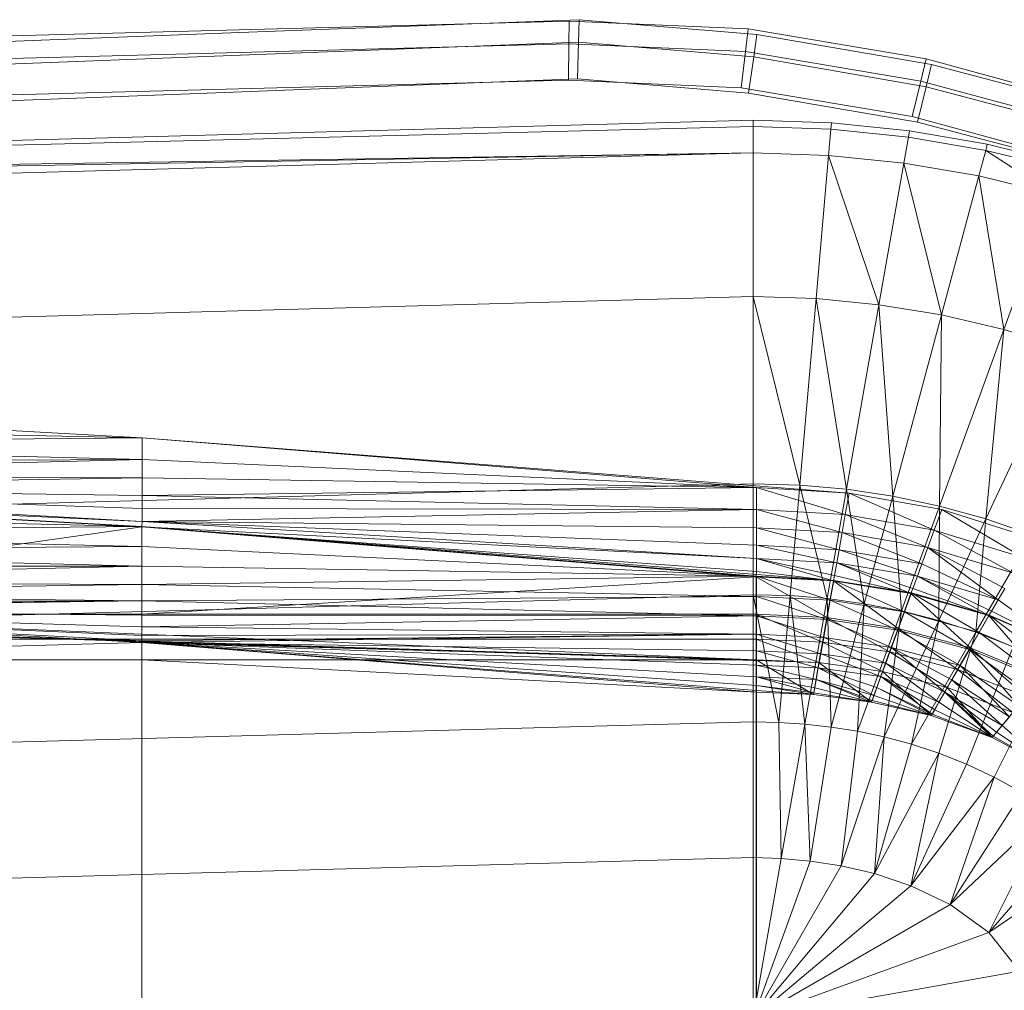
# Model space of a CAD drawing. Header units: metres. Extents: x 397.7 to 427.5, y 12.7 to 28.4.
# Tile 57 of 128: x 407.926 to 408.111, y 26.316 to 26.498. Entities that reach past the tile are written whole.
import ezdxf

# ---------------------------------------------------------------- set-up
doc = ezdxf.new("R2010")
doc.units = ezdxf.units.M
doc.layers.add('A-DETL-____-MBND', color=7, linetype='Continuous', lineweight=18)

# ---------------------------------------------------------------- blocks, each defined once
blk = doc.blocks.new('Family - Inodor P5-151873-08_ENLLUMENAT_P5')
at = {"layer": 'A-DETL-____-MBND', "color": 253, "true_color": 0xaaaaaa}
for p, q in [((0.47654, 0.38648), (0.31954, 0.38234)), ((0.47654, 0.38648), (0.31954, 0.38234)), ((0.41325, 0.38426), (0.47842, 0.38674)), ((0.41325, 0.38426), (0.47842, 0.38674)), ((0.4765, 0.38225), (0.47654, 0.38648)), ((0.47654, 0.38648), (0.4765, 0.38225)), ((0.51003, 0.38501), (0.47654, 0.38648)), ((0.51003, 0.38501), (0.47654, 0.38648)), ((0.47831, 0.38251), (0.47842, 0.38674)), ((0.47842, 0.38674), (0.47831, 0.38251)), ((0.47842, 0.38674), (0.51167, 0.38396)), ((0.47842, 0.38674), (0.51167, 0.38396)), ((0.50954, 0.3808), (0.51003, 0.38501)), ((0.51003, 0.38501), (0.50954, 0.3808)), ((0.54336, 0.3794), (0.51003, 0.38501)), ((0.54336, 0.3794), (0.51003, 0.38501)), ((0.22275, 0.37687), (0.41325, 0.38426)), ((0.22275, 0.37687), (0.41325, 0.38426)), ((0.51107, 0.37977), (0.51167, 0.38396)), ((0.51167, 0.38396), (0.51107, 0.37977)), ((0.51167, 0.38396), (0.5443, 0.37834)), ((0.51167, 0.38396), (0.5443, 0.37834)), ((0.4765, 0.38225), (0.31971, 0.37812)), ((0.4765, 0.38225), (0.31971, 0.37812)), ((0.41343, 0.38004), (0.47831, 0.38251)), ((0.41343, 0.38004), (0.47831, 0.38251)), ((0.47644, 0.37541), (0.4765, 0.38225)), ((0.4765, 0.38225), (0.47644, 0.37541)), ((0.50954, 0.3808), (0.4765, 0.38225)), ((0.50954, 0.3808), (0.4765, 0.38225)), ((0.47814, 0.37566), (0.47831, 0.38251)), ((0.47831, 0.38251), (0.47814, 0.37566)), ((0.47831, 0.38251), (0.51107, 0.37977)), ((0.47831, 0.38251), (0.51107, 0.37977)), ((0.22322, 0.37265), (0.41343, 0.38004)), ((0.22322, 0.37265), (0.41343, 0.38004)), ((0.50874, 0.37399), (0.50954, 0.3808)), ((0.50954, 0.3808), (0.50874, 0.37399)), ((0.54235, 0.37527), (0.50954, 0.3808)), ((0.54235, 0.37527), (0.50954, 0.3808)), ((0.51011, 0.37298), (0.51107, 0.37977)), ((0.51107, 0.37977), (0.51011, 0.37298)), ((0.51107, 0.37977), (0.5433, 0.37421)), ((0.51107, 0.37977), (0.5433, 0.37421)), ((0.54235, 0.37527), (0.54336, 0.3794)), ((0.54336, 0.3794), (0.54235, 0.37527)), ((0.57561, 0.3706), (0.54336, 0.3794)), ((0.57561, 0.3706), (0.54336, 0.3794)), ((0.5433, 0.37421), (0.5443, 0.37834)), ((0.5443, 0.37834), (0.5433, 0.37421)), ((0.5443, 0.37834), (0.57625, 0.3699)), ((0.5443, 0.37834), (0.57625, 0.3699)), ((0.47644, 0.37541), (0.31998, 0.37128)), ((0.47644, 0.37541), (0.31998, 0.37128)), ((0.47814, 0.37566), (0.41372, 0.3732)), ((0.41372, 0.3732), (0.47814, 0.37566)), ((0.47814, 0.37566), (0.41372, 0.3732)), ((0.47814, 0.37566), (0.41372, 0.3732)), ((0.50874, 0.37399), (0.47644, 0.37541)), ((0.50874, 0.37399), (0.47644, 0.37541)), ((0.51011, 0.37298), (0.47814, 0.37566)), ((0.47814, 0.37566), (0.51011, 0.37298)), ((0.51011, 0.37298), (0.47814, 0.37566)), ((0.51011, 0.37298), (0.47814, 0.37566)), ((0.54073, 0.3686), (0.50874, 0.37399)), ((0.54073, 0.3686), (0.50874, 0.37399)), ((0.54073, 0.3686), (0.54235, 0.37527)), ((0.54235, 0.37527), (0.54073, 0.3686)), ((0.54169, 0.36754), (0.5433, 0.37421)), ((0.5433, 0.37421), (0.54169, 0.36754)), ((0.57421, 0.36659), (0.54235, 0.37527)), ((0.57421, 0.36659), (0.54235, 0.37527)), ((0.5433, 0.37421), (0.57486, 0.36588)), ((0.5433, 0.37421), (0.57486, 0.36588)), ((0.41372, 0.3732), (0.22397, 0.36584)), ((0.22397, 0.36584), (0.41372, 0.3732)), ((0.41372, 0.3732), (0.22397, 0.36584)), ((0.41372, 0.3732), (0.22397, 0.36584)), ((0.54169, 0.36754), (0.51011, 0.37298)), ((0.51011, 0.37298), (0.54169, 0.36754)), ((0.54169, 0.36754), (0.51011, 0.37298)), ((0.54169, 0.36754), (0.51011, 0.37298)), ((0.57194, 0.36009), (0.54073, 0.3686)), ((0.57194, 0.36009), (0.54073, 0.3686)), ((0.00127, 0.35389), (0.51095, 0.36797)), ((0.51095, 0.36678), (0.00127, 0.35389)), ((0.51095, 0.36797), (0.52561, 0.36747)), ((0.51095, 0.36678), (0.51095, 0.36797)), ((0.52551, 0.36629), (0.51095, 0.36678)), ((0.51095, 0.36184), (0.51095, 0.36678)), ((0.52561, 0.36747), (0.52551, 0.36629)), ((0.52561, 0.36747), (0.54023, 0.36596)), ((0.57262, 0.35938), (0.54169, 0.36754)), ((0.54169, 0.36754), (0.57262, 0.35938)), ((0.57262, 0.35938), (0.54169, 0.36754)), ((0.57262, 0.35938), (0.54169, 0.36754)), ((0.52551, 0.36629), (0.52508, 0.36136)), ((0.54002, 0.36479), (0.52551, 0.36629)), ((0.54002, 0.36479), (0.53917, 0.35992)), ((0.54023, 0.36596), (0.54002, 0.36479)), ((0.55446, 0.36229), (0.54002, 0.36479)), ((0.54023, 0.36596), (0.55477, 0.36344)), ((0.55477, 0.36344), (0.55446, 0.36229)), ((0.55477, 0.36344), (0.56917, 0.35988)), ((0.51095, 0.36184), (0.00127, 0.35389)), ((0.51095, 0.36184), (0.00127, 0.35271)), ((0.51095, 0.36184), (0.00127, 0.34776)), ((0.52508, 0.36136), (0.51095, 0.36184)), ((0.51095, 0.36184), (0.51095, 0.33495)), ((0.52508, 0.36136), (0.52273, 0.33457)), ((0.53917, 0.35992), (0.52508, 0.36136)), ((0.53449, 0.33342), (0.52508, 0.36136)), ((0.55446, 0.36229), (0.55318, 0.35751)), ((0.56877, 0.35877), (0.55446, 0.36229)), ((0.56708, 0.35412), (0.55446, 0.36229)), ((0.53917, 0.35992), (0.53449, 0.33342)), ((0.55318, 0.35751), (0.53917, 0.35992)), ((0.54621, 0.3315), (0.53917, 0.35992)), ((0.55318, 0.35751), (0.54621, 0.3315)), ((0.56708, 0.35412), (0.55318, 0.35751)), ((0.55786, 0.32879), (0.55318, 0.35751)), ((0.56708, 0.35412), (0.55786, 0.32879)), ((0.51095, 0.33495), (0.00127, 0.32087)), ((0.52273, 0.33457), (0.51095, 0.33495)), ((0.51968, 0.29966), (0.51095, 0.33495)), ((0.51095, 0.33495), (0.51095, 0.29991)), ((0.52273, 0.33457), (0.51968, 0.29966)), ((0.53449, 0.33342), (0.52273, 0.33457)), ((0.5284, 0.29889), (0.52273, 0.33457)), ((0.53449, 0.33342), (0.5284, 0.29889)), ((0.54621, 0.3315), (0.53449, 0.33342)), ((0.53712, 0.29759), (0.53449, 0.33342)), ((0.54621, 0.3315), (0.53712, 0.29759)), ((0.54583, 0.29575), (0.54621, 0.3315)), ((0.55786, 0.32879), (0.54621, 0.3315)), ((0.55786, 0.32879), (0.54583, 0.29575)), ((0.55451, 0.29333), (0.55786, 0.32879)), ((0.5694, 0.32526), (0.55786, 0.32879)), ((0.5694, 0.32526), (0.55451, 0.29333)), ((0.39671, 0.30854), (0.28182, 0.31489)), ((0.39671, 0.30854), (0.28181, 0.31079)), ((0.39671, 0.30854), (0.28181, 0.31079)), ((0.39671, 0.30854), (0.28181, 0.30737)), ((0.28181, 0.30737), (0.39671, 0.30854)), ((0.3967, 0.30444), (0.39671, 0.30854)), ((0.3967, 0.30444), (0.39671, 0.30854)), ((0.5116, 0.2992), (0.39671, 0.30854)), ((0.52893, 0.29818), (0.39671, 0.30854)), ((0.5116, 0.2992), (0.39671, 0.30854)), ((0.3967, 0.30444), (0.28181, 0.30737)), ((0.3967, 0.30444), (0.28181, 0.30737)), ((0.3967, 0.30444), (0.28181, 0.30409)), ((0.28181, 0.30165), (0.3967, 0.30444)), ((0.28181, 0.30409), (0.3967, 0.30444)), ((0.28181, 0.30165), (0.3967, 0.30444)), ((0.5116, 0.2992), (0.3967, 0.30444)), ((0.3967, 0.30102), (0.3967, 0.30444)), ((0.5116, 0.2992), (0.3967, 0.30444)), ((0.3967, 0.30102), (0.3967, 0.30444)), ((0.3967, 0.30102), (0.28181, 0.30165)), ((0.3967, 0.30102), (0.28181, 0.30165)), ((0.3967, 0.30102), (0.28181, 0.2992)), ((0.28181, 0.2992), (0.3967, 0.30102)), ((0.5116, 0.2992), (0.3967, 0.30102)), ((0.3967, 0.29774), (0.3967, 0.30102)), ((0.5116, 0.2992), (0.3967, 0.30102)), ((0.3967, 0.29774), (0.3967, 0.30102)), ((0.51095, 0.29991), (0.00127, 0.28584)), ((0.3967, 0.29774), (0.28181, 0.2992)), ((0.3967, 0.29285), (0.28181, 0.2992)), ((0.3967, 0.29774), (0.28181, 0.2992)), ((0.3967, 0.29531), (0.28181, 0.2992)), ((0.3967, 0.29531), (0.28181, 0.2992)), ((0.3967, 0.29285), (0.28181, 0.2992)), ((0.5116, 0.2992), (0.3967, 0.29774)), ((0.3967, 0.29774), (0.5116, 0.2992)), ((0.51968, 0.29966), (0.51095, 0.29991)), ((0.51095, 0.29991), (0.51095, 0.27916)), ((0.52893, 0.29818), (0.5116, 0.2992)), ((0.52893, 0.29818), (0.5116, 0.2992)), ((0.52821, 0.29414), (0.5116, 0.2992)), ((0.5116, 0.2951), (0.5116, 0.2992)), ((0.52821, 0.29414), (0.5116, 0.2992)), ((0.5116, 0.2951), (0.5116, 0.2992)), ((0.51968, 0.29966), (0.51787, 0.27898)), ((0.5284, 0.29889), (0.51968, 0.29966)), ((0.52479, 0.27842), (0.51968, 0.29966)), ((0.5284, 0.29889), (0.52479, 0.27842)), ((0.53712, 0.29759), (0.5284, 0.29889)), ((0.53173, 0.27748), (0.5284, 0.29889)), ((0.3967, 0.29285), (0.28175, 0.2982)), ((0.3967, 0.29285), (0.28175, 0.2982)), ((0.39665, 0.29185), (0.28175, 0.2982)), ((0.39665, 0.29185), (0.28175, 0.2982)), ((0.39665, 0.29195), (0.28176, 0.29829)), ((0.3967, 0.29774), (0.3967, 0.29531)), ((0.5116, 0.2951), (0.3967, 0.29774)), ((0.5116, 0.2951), (0.3967, 0.29774)), ((0.3967, 0.29531), (0.3967, 0.29774)), ((0.52893, 0.29818), (0.52821, 0.29414)), ((0.52821, 0.29414), (0.52893, 0.29818)), ((0.54623, 0.29507), (0.52893, 0.29818)), ((0.54482, 0.29122), (0.52893, 0.29818)), ((0.54482, 0.29122), (0.52893, 0.29818)), ((0.53712, 0.29759), (0.53173, 0.27748)), ((0.54583, 0.29575), (0.53712, 0.29759)), ((0.53869, 0.27613), (0.53712, 0.29759)), ((0.3967, 0.29531), (0.3967, 0.29285)), ((0.5116, 0.2951), (0.3967, 0.29531)), ((0.5116, 0.2951), (0.3967, 0.29531)), ((0.3967, 0.29285), (0.3967, 0.29531)), ((0.5116, 0.2951), (0.3967, 0.29285)), ((0.3967, 0.29285), (0.5116, 0.2951)), ((0.52821, 0.29414), (0.5116, 0.2951)), ((0.52821, 0.29414), (0.5116, 0.2951)), ((0.52762, 0.29078), (0.5116, 0.2951)), ((0.5116, 0.29168), (0.5116, 0.2951)), ((0.52762, 0.29078), (0.5116, 0.2951)), ((0.5116, 0.29168), (0.5116, 0.2951)), ((0.54583, 0.29575), (0.53869, 0.27613)), ((0.54623, 0.29507), (0.54482, 0.29122)), ((0.54482, 0.29122), (0.54623, 0.29507)), ((0.54567, 0.27436), (0.54583, 0.29575)), ((0.55451, 0.29333), (0.54583, 0.29575)), ((0.56138, 0.28614), (0.54623, 0.29507)), ((0.56343, 0.28969), (0.54623, 0.29507)), ((0.56138, 0.28614), (0.54623, 0.29507)), ((0.39665, 0.29195), (0.28176, 0.29452)), ((0.39665, 0.29195), (0.28176, 0.29452)), ((0.3967, 0.29285), (0.39665, 0.29185)), ((0.39665, 0.29185), (0.3967, 0.29285)), ((0.5116, 0.29168), (0.3967, 0.29285)), ((0.5116, 0.28596), (0.3967, 0.29285)), ((0.5116, 0.29168), (0.3967, 0.29285)), ((0.5116, 0.2884), (0.3967, 0.29285)), ((0.5116, 0.2884), (0.3967, 0.29285)), ((0.5116, 0.28596), (0.3967, 0.29285)), ((0.52821, 0.29414), (0.52762, 0.29078)), ((0.52762, 0.29078), (0.52821, 0.29414)), ((0.54482, 0.29122), (0.52821, 0.29414)), ((0.54482, 0.29122), (0.52821, 0.29414)), ((0.54366, 0.28801), (0.52821, 0.29414)), ((0.54366, 0.28801), (0.52821, 0.29414)), ((0.55451, 0.29333), (0.54567, 0.27436)), ((0.55265, 0.27214), (0.55451, 0.29333)), ((0.56314, 0.29031), (0.55451, 0.29333)), ((0.39665, 0.29195), (0.28176, 0.29086)), ((0.28176, 0.29086), (0.39665, 0.29195)), ((0.39665, 0.29185), (0.28176, 0.27553)), ((0.28176, 0.27553), (0.39665, 0.29185)), ((0.39665, 0.28818), (0.39665, 0.29195)), ((0.5116, 0.28261), (0.39665, 0.29195)), ((0.39665, 0.28818), (0.39665, 0.29195)), ((0.52605, 0.28184), (0.39665, 0.29195)), ((0.5116, 0.28261), (0.39665, 0.29195)), ((0.5116, 0.28596), (0.39665, 0.29185)), ((0.5116, 0.28596), (0.39665, 0.29185)), ((0.5116, 0.28351), (0.39665, 0.29185)), ((0.5116, 0.28351), (0.39665, 0.29185)), ((0.51154, 0.28251), (0.39665, 0.29185)), ((0.51154, 0.28251), (0.39665, 0.29185)), ((0.39665, 0.27553), (0.39665, 0.29185)), ((0.39665, 0.27553), (0.39665, 0.29185)), ((0.52762, 0.29078), (0.5116, 0.29168)), ((0.5116, 0.29168), (0.5116, 0.2884)), ((0.52762, 0.29078), (0.5116, 0.29168)), ((0.52705, 0.28755), (0.5116, 0.29168)), ((0.52705, 0.28755), (0.5116, 0.29168)), ((0.5116, 0.2884), (0.5116, 0.29168)), ((0.54482, 0.29122), (0.54366, 0.28801)), ((0.54366, 0.28801), (0.54482, 0.29122)), ((0.56138, 0.28614), (0.54482, 0.29122)), ((0.55967, 0.28318), (0.54482, 0.29122)), ((0.56138, 0.28614), (0.54482, 0.29122)), ((0.55967, 0.28318), (0.54482, 0.29122)), ((0.39665, 0.28818), (0.28176, 0.29086)), ((0.39665, 0.28818), (0.28176, 0.29086)), ((0.52762, 0.29078), (0.52705, 0.28755)), ((0.52705, 0.28755), (0.52762, 0.29078)), ((0.54366, 0.28801), (0.52762, 0.29078)), ((0.54366, 0.28801), (0.52762, 0.29078)), ((0.54253, 0.28492), (0.52762, 0.29078)), ((0.54253, 0.28492), (0.52762, 0.29078)), ((0.56314, 0.29031), (0.55265, 0.27214)), ((0.39665, 0.28818), (0.28176, 0.28743)), ((0.28176, 0.28743), (0.39665, 0.28818)), ((0.39665, 0.28452), (0.28176, 0.28743)), ((0.39665, 0.28452), (0.28176, 0.28743)), ((0.5116, 0.28261), (0.39665, 0.28818)), ((0.39665, 0.28452), (0.39665, 0.28818)), ((0.5116, 0.28261), (0.39665, 0.28818)), ((0.39665, 0.28452), (0.39665, 0.28818)), ((0.5116, 0.2884), (0.5116, 0.28596)), ((0.52705, 0.28755), (0.5116, 0.2884)), ((0.52705, 0.28755), (0.5116, 0.2884)), ((0.52662, 0.28515), (0.5116, 0.2884)), ((0.52662, 0.28515), (0.5116, 0.2884)), ((0.5116, 0.28596), (0.5116, 0.2884)), ((0.52705, 0.28755), (0.52662, 0.28515)), ((0.52662, 0.28515), (0.52705, 0.28755)), ((0.54253, 0.28492), (0.52705, 0.28755)), ((0.5417, 0.28263), (0.52705, 0.28755)), ((0.54253, 0.28492), (0.52705, 0.28755)), ((0.5417, 0.28263), (0.52705, 0.28755)), ((0.54366, 0.28801), (0.54253, 0.28492)), ((0.54253, 0.28492), (0.54366, 0.28801)), ((0.55967, 0.28318), (0.54366, 0.28801)), ((0.55681, 0.27823), (0.54366, 0.28801)), ((0.55967, 0.28318), (0.54366, 0.28801)), ((0.55803, 0.28034), (0.54366, 0.28801)), ((0.55803, 0.28034), (0.54366, 0.28801)), ((0.55681, 0.27823), (0.54366, 0.28801)), ((0.5116, 0.28596), (0.5116, 0.28351)), ((0.52662, 0.28515), (0.5116, 0.28596)), ((0.52662, 0.28515), (0.5116, 0.28596)), ((0.5262, 0.28273), (0.5116, 0.28596)), ((0.52597, 0.28176), (0.5116, 0.28596)), ((0.5116, 0.28351), (0.5116, 0.28596)), ((0.5262, 0.28273), (0.5116, 0.28596)), ((0.52597, 0.28176), (0.5116, 0.28596)), ((0.39665, 0.28452), (0.28176, 0.28433)), ((0.28176, 0.28165), (0.39665, 0.28452)), ((0.28176, 0.28433), (0.39665, 0.28452)), ((0.28176, 0.28165), (0.39665, 0.28452)), ((0.5116, 0.28261), (0.39665, 0.28452)), ((0.5116, 0.28261), (0.39665, 0.28452)), ((0.39665, 0.28109), (0.39665, 0.28452)), ((0.39665, 0.28109), (0.39665, 0.28452)), ((0.52662, 0.28515), (0.5262, 0.28273)), ((0.5262, 0.28273), (0.52662, 0.28515)), ((0.5417, 0.28263), (0.52662, 0.28515)), ((0.54047, 0.27941), (0.52662, 0.28515)), ((0.5417, 0.28263), (0.52662, 0.28515)), ((0.54086, 0.28033), (0.52662, 0.28515)), ((0.54086, 0.28033), (0.52662, 0.28515)), ((0.54047, 0.27941), (0.52662, 0.28515)), ((0.54253, 0.28492), (0.5417, 0.28263)), ((0.5417, 0.28263), (0.54253, 0.28492)), ((0.55681, 0.27823), (0.54253, 0.28492)), ((0.55681, 0.27823), (0.54253, 0.28492)), ((0.51154, 0.26697), (0.00187, 0.28259)), ((0.52327, 0.26645), (0.00187, 0.28259)), ((0.51154, 0.26697), (0.00187, 0.28259)), ((0.5116, 0.28261), (0.39665, 0.28109)), ((0.39665, 0.28109), (0.5116, 0.28261)), ((0.51154, 0.28251), (0.39665, 0.27553)), ((0.39665, 0.27553), (0.51154, 0.28251)), ((0.5116, 0.28351), (0.51154, 0.28251)), ((0.51154, 0.28251), (0.5116, 0.28351)), ((0.52597, 0.28176), (0.51154, 0.28251)), ((0.52597, 0.28176), (0.51154, 0.28251)), ((0.52476, 0.27488), (0.51154, 0.28251)), ((0.51154, 0.27553), (0.51154, 0.28251)), ((0.52476, 0.27488), (0.51154, 0.28251)), ((0.51154, 0.27553), (0.51154, 0.28251)), ((0.52597, 0.28176), (0.5116, 0.28351)), ((0.52597, 0.28176), (0.5116, 0.28351)), ((0.52605, 0.28184), (0.5116, 0.28261)), ((0.52605, 0.28184), (0.5116, 0.28261)), ((0.52539, 0.27813), (0.5116, 0.28261)), ((0.5116, 0.27883), (0.5116, 0.28261)), ((0.52539, 0.27813), (0.5116, 0.28261)), ((0.5116, 0.27883), (0.5116, 0.28261)), ((0.52605, 0.28184), (0.52539, 0.27813)), ((0.52539, 0.27813), (0.52605, 0.28184)), ((0.5262, 0.28273), (0.52597, 0.28176)), ((0.52597, 0.28176), (0.5262, 0.28273)), ((0.54056, 0.27948), (0.52605, 0.28184)), ((0.53927, 0.27593), (0.52605, 0.28184)), ((0.53927, 0.27593), (0.52605, 0.28184)), ((0.54047, 0.27941), (0.5262, 0.28273)), ((0.54047, 0.27941), (0.5262, 0.28273)), ((0.5417, 0.28263), (0.54086, 0.28033)), ((0.54086, 0.28033), (0.5417, 0.28263)), ((0.55681, 0.27823), (0.5417, 0.28263)), ((0.55504, 0.27527), (0.5417, 0.28263)), ((0.55681, 0.27823), (0.5417, 0.28263)), ((0.55558, 0.27611), (0.5417, 0.28263)), ((0.55558, 0.27611), (0.5417, 0.28263)), ((0.55504, 0.27527), (0.5417, 0.28263)), ((0.39665, 0.28109), (0.28176, 0.28165)), ((0.39665, 0.28109), (0.28176, 0.28165)), ((0.39665, 0.28109), (0.28176, 0.27948)), ((0.28176, 0.27948), (0.39665, 0.28109)), ((0.5116, 0.27883), (0.39665, 0.28109)), ((0.39665, 0.27799), (0.39665, 0.28109)), ((0.5116, 0.27883), (0.39665, 0.28109)), ((0.39665, 0.27799), (0.39665, 0.28109)), ((0.52597, 0.28176), (0.52476, 0.27488)), ((0.52476, 0.27488), (0.52597, 0.28176)), ((0.54047, 0.27941), (0.52597, 0.28176)), ((0.54047, 0.27941), (0.52597, 0.28176)), ((0.53808, 0.27285), (0.52597, 0.28176)), ((0.53808, 0.27285), (0.52597, 0.28176)), ((0.54086, 0.28033), (0.54047, 0.27941)), ((0.54047, 0.27941), (0.54086, 0.28033)), ((0.55504, 0.27527), (0.54086, 0.28033)), ((0.55504, 0.27527), (0.54086, 0.28033)), ((0.55803, 0.28034), (0.55681, 0.27823)), ((0.55681, 0.27823), (0.55803, 0.28034)), ((0.51095, 0.27916), (0.00127, 0.26508)), ((0.39665, 0.27799), (0.28176, 0.27948)), ((0.39665, 0.27799), (0.28176, 0.27948)), ((0.5116, 0.27883), (0.39665, 0.27799)), ((0.39665, 0.27799), (0.5116, 0.27883)), ((0.51787, 0.27898), (0.51095, 0.27916)), ((0.5158, 0.25528), (0.51095, 0.27916)), ((0.51095, 0.27916), (0.51095, 0.25539)), ((0.52539, 0.27813), (0.5116, 0.27883)), ((0.52539, 0.27813), (0.5116, 0.27883)), ((0.52475, 0.27452), (0.5116, 0.27883)), ((0.5116, 0.27518), (0.5116, 0.27883)), ((0.52475, 0.27452), (0.5116, 0.27883)), ((0.5116, 0.27518), (0.5116, 0.27883)), ((0.51787, 0.27898), (0.5158, 0.25528)), ((0.52479, 0.27842), (0.51787, 0.27898)), ((0.52066, 0.25495), (0.51787, 0.27898)), ((0.52479, 0.27842), (0.52066, 0.25495)), ((0.52539, 0.27813), (0.52475, 0.27452)), ((0.52475, 0.27452), (0.52539, 0.27813)), ((0.53173, 0.27748), (0.52479, 0.27842)), ((0.52555, 0.2544), (0.52479, 0.27842)), ((0.53927, 0.27593), (0.52539, 0.27813)), ((0.53927, 0.27593), (0.52539, 0.27813)), ((0.53802, 0.2725), (0.52539, 0.27813)), ((0.53802, 0.2725), (0.52539, 0.27813)), ((0.54047, 0.27941), (0.53808, 0.27285)), ((0.53808, 0.27285), (0.54047, 0.27941)), ((0.54056, 0.27948), (0.53927, 0.27593)), ((0.53927, 0.27593), (0.54056, 0.27948)), ((0.55504, 0.27527), (0.54047, 0.27941)), ((0.55504, 0.27527), (0.54047, 0.27941)), ((0.55155, 0.26923), (0.54047, 0.27941)), ((0.55155, 0.26923), (0.54047, 0.27941)), ((0.55325, 0.27206), (0.54056, 0.27948)), ((0.55513, 0.27532), (0.54056, 0.27948)), ((0.55325, 0.27206), (0.54056, 0.27948)), ((0.55681, 0.27823), (0.55558, 0.27611)), ((0.55558, 0.27611), (0.55681, 0.27823)), ((0.56951, 0.26903), (0.55681, 0.27823)), ((0.56951, 0.26903), (0.55681, 0.27823)), ((0.39665, 0.27799), (0.28176, 0.27788)), ((0.28176, 0.2769), (0.39665, 0.27799)), ((0.28176, 0.27788), (0.39665, 0.27799)), ((0.28176, 0.27659), (0.39665, 0.27799)), ((0.28176, 0.2769), (0.39665, 0.27799)), ((0.28176, 0.27659), (0.39665, 0.27799)), ((0.28176, 0.27659), (0.39665, 0.27024)), ((0.39665, 0.27531), (0.28176, 0.27659)), ((0.39665, 0.27531), (0.28176, 0.27659)), ((0.39665, 0.27314), (0.28176, 0.27659)), ((0.39665, 0.27314), (0.28176, 0.27659)), ((0.39665, 0.27154), (0.28176, 0.27659)), ((0.39665, 0.27154), (0.28176, 0.27659)), ((0.39665, 0.27056), (0.28176, 0.27659)), ((0.39665, 0.27056), (0.28176, 0.27659)), ((0.39665, 0.27024), (0.28176, 0.27659)), ((0.51154, 0.26697), (0.28176, 0.27659)), ((0.51154, 0.26697), (0.28176, 0.27659)), ((0.39665, 0.27024), (0.28176, 0.27659)), ((0.39665, 0.27024), (0.28176, 0.27659)), ((0.5116, 0.27518), (0.39665, 0.27799)), ((0.39665, 0.27531), (0.39665, 0.27799)), ((0.5116, 0.27518), (0.39665, 0.27799)), ((0.39665, 0.27531), (0.39665, 0.27799)), ((0.53173, 0.27748), (0.52555, 0.2544)), ((0.53049, 0.2536), (0.53173, 0.27748)), ((0.53869, 0.27613), (0.53173, 0.27748)), ((0.39665, 0.27553), (0.28176, 0.27553)), ((0.39665, 0.27553), (0.28176, 0.27553)), ((0.51154, 0.27553), (0.39665, 0.27553)), ((0.39665, 0.27553), (0.39665, 0.27086)), ((0.51154, 0.27553), (0.39665, 0.27553)), ((0.39665, 0.27086), (0.39665, 0.27553)), ((0.5116, 0.27518), (0.39665, 0.27531)), ((0.39665, 0.27531), (0.39665, 0.27314)), ((0.5116, 0.27518), (0.39665, 0.27531)), ((0.39665, 0.27314), (0.39665, 0.27531)), ((0.5116, 0.27518), (0.39665, 0.27314)), ((0.39665, 0.27314), (0.5116, 0.27518)), ((0.52476, 0.27488), (0.51154, 0.27553)), ((0.51154, 0.27553), (0.51154, 0.27086)), ((0.52476, 0.27488), (0.51154, 0.27553)), ((0.52395, 0.27028), (0.51154, 0.27553)), ((0.52395, 0.27028), (0.51154, 0.27553)), ((0.51154, 0.27086), (0.51154, 0.27553)), ((0.52475, 0.27452), (0.5116, 0.27518)), ((0.52475, 0.27452), (0.5116, 0.27518)), ((0.52416, 0.27114), (0.5116, 0.27518)), ((0.5116, 0.27175), (0.5116, 0.27518)), ((0.52416, 0.27114), (0.5116, 0.27518)), ((0.5116, 0.27175), (0.5116, 0.27518)), ((0.52476, 0.27488), (0.52395, 0.27028)), ((0.52395, 0.27028), (0.52476, 0.27488)), ((0.52475, 0.27452), (0.52416, 0.27114)), ((0.52416, 0.27114), (0.52475, 0.27452)), ((0.53802, 0.2725), (0.52475, 0.27452)), ((0.53802, 0.2725), (0.52475, 0.27452)), ((0.53684, 0.26927), (0.52475, 0.27452)), ((0.53684, 0.26927), (0.52475, 0.27452)), ((0.53808, 0.27285), (0.52476, 0.27488)), ((0.53808, 0.27285), (0.52476, 0.27488)), ((0.53648, 0.26846), (0.52476, 0.27488)), ((0.53648, 0.26846), (0.52476, 0.27488)), ((0.53869, 0.27613), (0.53049, 0.2536)), ((0.53549, 0.25254), (0.53869, 0.27613)), ((0.53927, 0.27593), (0.53802, 0.2725)), ((0.53802, 0.2725), (0.53927, 0.27593)), ((0.54567, 0.27436), (0.53869, 0.27613)), ((0.55325, 0.27206), (0.53927, 0.27593)), ((0.55142, 0.26889), (0.53927, 0.27593)), ((0.55325, 0.27206), (0.53927, 0.27593)), ((0.55142, 0.26889), (0.53927, 0.27593)), ((0.55504, 0.27527), (0.55155, 0.26923)), ((0.55155, 0.26923), (0.55504, 0.27527)), ((0.55513, 0.27532), (0.55325, 0.27206)), ((0.55325, 0.27206), (0.55513, 0.27532)), ((0.55558, 0.27611), (0.55504, 0.27527)), ((0.55504, 0.27527), (0.55558, 0.27611)), ((0.56951, 0.26903), (0.55504, 0.27527)), ((0.56503, 0.26369), (0.55504, 0.27527)), ((0.56951, 0.26903), (0.55504, 0.27527)), ((0.56503, 0.26369), (0.55504, 0.27527)), ((0.5672, 0.26618), (0.55513, 0.27532)), ((0.56962, 0.26907), (0.55513, 0.27532)), ((0.5672, 0.26618), (0.55513, 0.27532)), ((0.56951, 0.26903), (0.55558, 0.27611)), ((0.56951, 0.26903), (0.55558, 0.27611)), ((0.39665, 0.27314), (0.39665, 0.27154)), ((0.5116, 0.27175), (0.39665, 0.27314)), ((0.5116, 0.27175), (0.39665, 0.27314)), ((0.39665, 0.27154), (0.39665, 0.27314)), ((0.54567, 0.27436), (0.53549, 0.25254)), ((0.53808, 0.27285), (0.53648, 0.26846)), ((0.53648, 0.26846), (0.53808, 0.27285)), ((0.55155, 0.26923), (0.53808, 0.27285)), ((0.55155, 0.26923), (0.53808, 0.27285)), ((0.54921, 0.26518), (0.53808, 0.27285)), ((0.54921, 0.26518), (0.53808, 0.27285)), ((0.54056, 0.25119), (0.54567, 0.27436)), ((0.55265, 0.27214), (0.54567, 0.27436)), ((0.28176, 0.27086), (0.39665, 0.27086)), ((0.39665, 0.27086), (0.28176, 0.27086)), ((0.5116, 0.27175), (0.39665, 0.27154)), ((0.39665, 0.27056), (0.5116, 0.27175)), ((0.39665, 0.27154), (0.5116, 0.27175)), ((0.39665, 0.27024), (0.5116, 0.27175)), ((0.39665, 0.27056), (0.5116, 0.27175)), ((0.39665, 0.27024), (0.5116, 0.27175)), ((0.39665, 0.27154), (0.39665, 0.27056)), ((0.39665, 0.27056), (0.39665, 0.27154)), ((0.39665, 0.27086), (0.51154, 0.27086)), ((0.39665, 0.27086), (0.39665, 0.26697)), ((0.51154, 0.27086), (0.39665, 0.27086)), ((0.39665, 0.27086), (0.39665, 0.26697)), ((0.52395, 0.27028), (0.51154, 0.27086)), ((0.51154, 0.27086), (0.51154, 0.26697)), ((0.52395, 0.27028), (0.51154, 0.27086)), ((0.52327, 0.26645), (0.51154, 0.27086)), ((0.52327, 0.26645), (0.51154, 0.27086)), ((0.51154, 0.26697), (0.51154, 0.27086)), ((0.52416, 0.27114), (0.5116, 0.27175)), ((0.52416, 0.27114), (0.5116, 0.27175)), ((0.52362, 0.26809), (0.5116, 0.27175)), ((0.5116, 0.26864), (0.5116, 0.27175)), ((0.52362, 0.26809), (0.5116, 0.27175)), ((0.5116, 0.26864), (0.5116, 0.27175)), ((0.52416, 0.27114), (0.52362, 0.26809)), ((0.52362, 0.26809), (0.52416, 0.27114)), ((0.53684, 0.26927), (0.52416, 0.27114)), ((0.53684, 0.26927), (0.52416, 0.27114)), ((0.53578, 0.26636), (0.52416, 0.27114)), ((0.53578, 0.26636), (0.52416, 0.27114)), ((0.53802, 0.2725), (0.53684, 0.26927)), ((0.53684, 0.26927), (0.53802, 0.2725)), ((0.55142, 0.26889), (0.53802, 0.2725)), ((0.5497, 0.26592), (0.53802, 0.2725)), ((0.55142, 0.26889), (0.53802, 0.2725)), ((0.5497, 0.26592), (0.53802, 0.2725)), ((0.55265, 0.27214), (0.54056, 0.25119)), ((0.54568, 0.24951), (0.55265, 0.27214)), ((0.55325, 0.27206), (0.55142, 0.26889)), ((0.55142, 0.26889), (0.55325, 0.27206)), ((0.55962, 0.26942), (0.55265, 0.27214)), ((0.5672, 0.26618), (0.55325, 0.27206)), ((0.56484, 0.26338), (0.55325, 0.27206)), ((0.5672, 0.26618), (0.55325, 0.27206)), ((0.56484, 0.26338), (0.55325, 0.27206)), ((0.39665, 0.27024), (0.28176, 0.26697)), ((0.28176, 0.26697), (0.39665, 0.27024)), ((0.39665, 0.27056), (0.39665, 0.27024)), ((0.39665, 0.27024), (0.39665, 0.27056)), ((0.5116, 0.2609), (0.39665, 0.27024)), ((0.39665, 0.27024), (0.39665, 0.26697)), ((0.39665, 0.27024), (0.5116, 0.2609)), ((0.5116, 0.26864), (0.39665, 0.27024)), ((0.5116, 0.26864), (0.39665, 0.27024)), ((0.5116, 0.26597), (0.39665, 0.27024)), ((0.5116, 0.26597), (0.39665, 0.27024)), ((0.5116, 0.2638), (0.39665, 0.27024)), ((0.5116, 0.2638), (0.39665, 0.27024)), ((0.5116, 0.2622), (0.39665, 0.27024)), ((0.5116, 0.2622), (0.39665, 0.27024)), ((0.5116, 0.26122), (0.39665, 0.27024)), ((0.5116, 0.26122), (0.39665, 0.27024)), ((0.5116, 0.2609), (0.39665, 0.27024)), ((0.51154, 0.26697), (0.39665, 0.27024)), ((0.39665, 0.27024), (0.51154, 0.26697)), ((0.52395, 0.27028), (0.52327, 0.26645)), ((0.52327, 0.26645), (0.52395, 0.27028)), ((0.53648, 0.26846), (0.52395, 0.27028)), ((0.53648, 0.26846), (0.52395, 0.27028)), ((0.53515, 0.2648), (0.52395, 0.27028)), ((0.53515, 0.2648), (0.52395, 0.27028)), ((0.53684, 0.26927), (0.53578, 0.26636)), ((0.53578, 0.26636), (0.53684, 0.26927)), ((0.5497, 0.26592), (0.53684, 0.26927)), ((0.54681, 0.26091), (0.53684, 0.26927)), ((0.5497, 0.26592), (0.53684, 0.26927)), ((0.54815, 0.26323), (0.53684, 0.26927)), ((0.54815, 0.26323), (0.53684, 0.26927)), ((0.54681, 0.26091), (0.53684, 0.26927)), ((0.55155, 0.26923), (0.54921, 0.26518)), ((0.54921, 0.26518), (0.55155, 0.26923)), ((0.55142, 0.26889), (0.5497, 0.26592)), ((0.5497, 0.26592), (0.55142, 0.26889)), ((0.55086, 0.24748), (0.55962, 0.26942)), ((0.56484, 0.26338), (0.55142, 0.26889)), ((0.56065, 0.25837), (0.55142, 0.26889)), ((0.56484, 0.26338), (0.55142, 0.26889)), ((0.56264, 0.26075), (0.55142, 0.26889)), ((0.56264, 0.26075), (0.55142, 0.26889)), ((0.56065, 0.25837), (0.55142, 0.26889)), ((0.56503, 0.26369), (0.55155, 0.26923)), ((0.56202, 0.26011), (0.55155, 0.26923)), ((0.56503, 0.26369), (0.55155, 0.26923)), ((0.56202, 0.26011), (0.55155, 0.26923)), ((0.52362, 0.26809), (0.5116, 0.26864)), ((0.5116, 0.26864), (0.5116, 0.26597)), ((0.52362, 0.26809), (0.5116, 0.26864)), ((0.52316, 0.26545), (0.5116, 0.26864)), ((0.52316, 0.26545), (0.5116, 0.26864)), ((0.5116, 0.26597), (0.5116, 0.26864)), ((0.52362, 0.26809), (0.52316, 0.26545)), ((0.52316, 0.26545), (0.52362, 0.26809)), ((0.53578, 0.26636), (0.52362, 0.26809)), ((0.53578, 0.26636), (0.52362, 0.26809)), ((0.53487, 0.26384), (0.52362, 0.26809)), ((0.53487, 0.26384), (0.52362, 0.26809)), ((0.53648, 0.26846), (0.53515, 0.2648)), ((0.53515, 0.2648), (0.53648, 0.26846)), ((0.54921, 0.26518), (0.53648, 0.26846)), ((0.54921, 0.26518), (0.53648, 0.26846)), ((0.54726, 0.26181), (0.53648, 0.26846)), ((0.54726, 0.26181), (0.53648, 0.26846)), ((0.39665, 0.26697), (0.28176, 0.26697)), ((0.39665, 0.26697), (0.28176, 0.26697)), ((0.28176, 0.26697), (0.39665, 0.26697)), ((0.39665, 0.26697), (0.28176, 0.26697)), ((0.39665, 0.26697), (0.5116, 0.2609)), ((0.5116, 0.2609), (0.39665, 0.26697)), ((0.39665, 0.26697), (0.51154, 0.26697)), ((0.51154, 0.26697), (0.39665, 0.26697)), ((0.39665, 0.26697), (0.39665, 0.13288)), ((0.51154, 0.26697), (0.39665, 0.26697)), ((0.39665, 0.26697), (0.39665, 0.13288)), ((0.39665, 0.26697), (0.51154, 0.26697)), ((0.39665, 0.13288), (0.39665, 0.26697)), ((0.51154, 0.26697), (0.39665, 0.26697)), ((0.5116, 0.2609), (0.39665, 0.26697)), ((0.39665, 0.13288), (0.39665, 0.26697)), ((0.39665, 0.26697), (0.5116, 0.2609)), ((0.51154, 0.26697), (0.5116, 0.2609)), ((0.52327, 0.26645), (0.51154, 0.26697)), ((0.51154, 0.26697), (0.51154, 0.13288)), ((0.52327, 0.26645), (0.51154, 0.26697)), ((0.51154, 0.13288), (0.51154, 0.26697)), ((0.52327, 0.26645), (0.51154, 0.26697)), ((0.51154, 0.26697), (0.5116, 0.2609)), ((0.52327, 0.26645), (0.51154, 0.26697)), ((0.52228, 0.26047), (0.51154, 0.26697)), ((0.52228, 0.26047), (0.51154, 0.26697)), ((0.5116, 0.2609), (0.51154, 0.26697)), ((0.5116, 0.26597), (0.5116, 0.2638)), ((0.52316, 0.26545), (0.5116, 0.26597)), ((0.52316, 0.26545), (0.5116, 0.26597)), ((0.52278, 0.26332), (0.5116, 0.26597)), ((0.52278, 0.26332), (0.5116, 0.26597)), ((0.5116, 0.2638), (0.5116, 0.26597)), ((0.52327, 0.26645), (0.52228, 0.26047)), ((0.52228, 0.26047), (0.52327, 0.26645)), ((0.52316, 0.26545), (0.52278, 0.26332)), ((0.52278, 0.26332), (0.52316, 0.26545)), ((0.53487, 0.26384), (0.52316, 0.26545)), ((0.53487, 0.26384), (0.52316, 0.26545)), ((0.53412, 0.2618), (0.52316, 0.26545)), ((0.53358, 0.2603), (0.52316, 0.26545)), ((0.53412, 0.2618), (0.52316, 0.26545)), ((0.53358, 0.2603), (0.52316, 0.26545)), ((0.53515, 0.2648), (0.52327, 0.26645)), ((0.52327, 0.26645), (0.53515, 0.2648)), ((0.53515, 0.2648), (0.52327, 0.26645)), ((0.53313, 0.25908), (0.52327, 0.26645)), ((0.53313, 0.25908), (0.52327, 0.26645)), ((0.53578, 0.26636), (0.53487, 0.26384)), ((0.53487, 0.26384), (0.53578, 0.26636)), ((0.54681, 0.26091), (0.53578, 0.26636)), ((0.54573, 0.25903), (0.53578, 0.26636)), ((0.54681, 0.26091), (0.53578, 0.26636)), ((0.54573, 0.25903), (0.53578, 0.26636)), ((0.5497, 0.26592), (0.54815, 0.26323)), ((0.54815, 0.26323), (0.5497, 0.26592)), ((0.56065, 0.25837), (0.5497, 0.26592)), ((0.55892, 0.25632), (0.5497, 0.26592)), ((0.56065, 0.25837), (0.5497, 0.26592)), ((0.55892, 0.25632), (0.5497, 0.26592)), ((0.55607, 0.24503), (0.56654, 0.26617)), ((0.5116, 0.2638), (0.5116, 0.2622)), ((0.52278, 0.26332), (0.5116, 0.2638)), ((0.52278, 0.26332), (0.5116, 0.2638)), ((0.5225, 0.26174), (0.5116, 0.2638)), ((0.52233, 0.26077), (0.5116, 0.2638)), ((0.5116, 0.2622), (0.5116, 0.2638)), ((0.5225, 0.26174), (0.5116, 0.2638)), ((0.52233, 0.26077), (0.5116, 0.2638)), ((0.53515, 0.2648), (0.53313, 0.25908)), ((0.53313, 0.25908), (0.53515, 0.2648)), ((0.53487, 0.26384), (0.53412, 0.2618)), ((0.53412, 0.2618), (0.53487, 0.26384)), ((0.54573, 0.25903), (0.53487, 0.26384)), ((0.54444, 0.2568), (0.53487, 0.26384)), ((0.54573, 0.25903), (0.53487, 0.26384)), ((0.54493, 0.25765), (0.53487, 0.26384)), ((0.54493, 0.25765), (0.53487, 0.26384)), ((0.54444, 0.2568), (0.53487, 0.26384)), ((0.54726, 0.26181), (0.53515, 0.2648)), ((0.53515, 0.2648), (0.54726, 0.26181)), ((0.54726, 0.26181), (0.53515, 0.2648)), ((0.54428, 0.25653), (0.53515, 0.2648)), ((0.54428, 0.25653), (0.53515, 0.2648)), ((0.54921, 0.26518), (0.54726, 0.26181)), ((0.54726, 0.26181), (0.54921, 0.26518)), ((0.56202, 0.26011), (0.54921, 0.26518)), ((0.55952, 0.25712), (0.54921, 0.26518)), ((0.56202, 0.26011), (0.54921, 0.26518)), ((0.55952, 0.25712), (0.54921, 0.26518)), ((0.5116, 0.2622), (0.5116, 0.26122)), ((0.52233, 0.26077), (0.5116, 0.2622)), ((0.52228, 0.26047), (0.5116, 0.2622)), ((0.5116, 0.26122), (0.5116, 0.2622)), ((0.52233, 0.26077), (0.5116, 0.2622)), ((0.52228, 0.26047), (0.5116, 0.2622)), ((0.5225, 0.26174), (0.52233, 0.26077)), ((0.52233, 0.26077), (0.5225, 0.26174)), ((0.52278, 0.26332), (0.5225, 0.26174)), ((0.5225, 0.26174), (0.52278, 0.26332)), ((0.53313, 0.25908), (0.5225, 0.26174)), ((0.53313, 0.25908), (0.5225, 0.26174)), ((0.53358, 0.2603), (0.52278, 0.26332)), ((0.53313, 0.25908), (0.52278, 0.26332)), ((0.53358, 0.2603), (0.52278, 0.26332)), ((0.53324, 0.25938), (0.52278, 0.26332)), ((0.53324, 0.25938), (0.52278, 0.26332)), ((0.53313, 0.25908), (0.52278, 0.26332)), ((0.53412, 0.2618), (0.53358, 0.2603)), ((0.53358, 0.2603), (0.53412, 0.2618)), ((0.54444, 0.2568), (0.53412, 0.2618)), ((0.54428, 0.25653), (0.53412, 0.2618)), ((0.54444, 0.2568), (0.53412, 0.2618)), ((0.54428, 0.25653), (0.53412, 0.2618)), ((0.54726, 0.26181), (0.54428, 0.25653)), ((0.54428, 0.25653), (0.54726, 0.26181)), ((0.54815, 0.26323), (0.54681, 0.26091)), ((0.54681, 0.26091), (0.54815, 0.26323)), ((0.55952, 0.25712), (0.54726, 0.26181)), ((0.54726, 0.26181), (0.55952, 0.25712)), ((0.55952, 0.25712), (0.54726, 0.26181)), ((0.55567, 0.25244), (0.54726, 0.26181)), ((0.55567, 0.25244), (0.54726, 0.26181)), ((0.55892, 0.25632), (0.54815, 0.26323)), ((0.55753, 0.25466), (0.54815, 0.26323)), ((0.55892, 0.25632), (0.54815, 0.26323)), ((0.55753, 0.25466), (0.54815, 0.26323)), ((0.5116, 0.26122), (0.5116, 0.2609)), ((0.52228, 0.26047), (0.5116, 0.26122)), ((0.52228, 0.26047), (0.5116, 0.26122)), ((0.5116, 0.2609), (0.5116, 0.26122)), ((0.5116, 0.2609), (0.52228, 0.26047)), ((0.52228, 0.26047), (0.5116, 0.2609)), ((0.5116, 0.13894), (0.5116, 0.2609)), ((0.52228, 0.26047), (0.5116, 0.2609)), ((0.5116, 0.13894), (0.5116, 0.2609)), ((0.5116, 0.2609), (0.52228, 0.26047)), ((0.52233, 0.26077), (0.52228, 0.26047)), ((0.52228, 0.26047), (0.52233, 0.26077)), ((0.53313, 0.25908), (0.52228, 0.26047)), ((0.53313, 0.25908), (0.52228, 0.26047)), ((0.53313, 0.25908), (0.52228, 0.26047)), ((0.52228, 0.26047), (0.53313, 0.25908)), ((0.53313, 0.25908), (0.52233, 0.26077)), ((0.53313, 0.25908), (0.52233, 0.26077)), ((0.53358, 0.2603), (0.53324, 0.25938)), ((0.53324, 0.25938), (0.53358, 0.2603)), ((0.54428, 0.25653), (0.53358, 0.2603)), ((0.54428, 0.25653), (0.53358, 0.2603)), ((0.54681, 0.26091), (0.54573, 0.25903)), ((0.54573, 0.25903), (0.54681, 0.26091)), ((0.55753, 0.25466), (0.54681, 0.26091)), ((0.55567, 0.25244), (0.54681, 0.26091)), ((0.55753, 0.25466), (0.54681, 0.26091)), ((0.5565, 0.25343), (0.54681, 0.26091)), ((0.5565, 0.25343), (0.54681, 0.26091)), ((0.55587, 0.25268), (0.54681, 0.26091)), ((0.55587, 0.25268), (0.54681, 0.26091)), ((0.55567, 0.25244), (0.54681, 0.26091)), ((0.53324, 0.25938), (0.53313, 0.25908)), ((0.53313, 0.25908), (0.53324, 0.25938)), ((0.54428, 0.25653), (0.53313, 0.25908)), ((0.54428, 0.25653), (0.53313, 0.25908)), ((0.54428, 0.25653), (0.53313, 0.25908)), ((0.53313, 0.25908), (0.54428, 0.25653)), ((0.54428, 0.25653), (0.53324, 0.25938)), ((0.54428, 0.25653), (0.53324, 0.25938)), ((0.54573, 0.25903), (0.54493, 0.25765)), ((0.54493, 0.25765), (0.54573, 0.25903)), ((0.55567, 0.25244), (0.54573, 0.25903)), ((0.55567, 0.25244), (0.54573, 0.25903)), ((0.54444, 0.2568), (0.54428, 0.25653)), ((0.54428, 0.25653), (0.54444, 0.2568)), ((0.55567, 0.25244), (0.54428, 0.25653)), ((0.55567, 0.25244), (0.54428, 0.25653)), ((0.55567, 0.25244), (0.54428, 0.25653)), ((0.54428, 0.25653), (0.55567, 0.25244)), ((0.54493, 0.25765), (0.54444, 0.2568)), ((0.54444, 0.2568), (0.54493, 0.25765)), ((0.55567, 0.25244), (0.54444, 0.2568)), ((0.55567, 0.25244), (0.54444, 0.2568)), ((0.55567, 0.25244), (0.54493, 0.25765)), ((0.55567, 0.25244), (0.54493, 0.25765)), ((0.55952, 0.25712), (0.55567, 0.25244)), ((0.55567, 0.25244), (0.55952, 0.25712)), ((0.55892, 0.25632), (0.55753, 0.25466)), ((0.55753, 0.25466), (0.55892, 0.25632)), ((0.51095, 0.25539), (0.00127, 0.24131)), ((0.5158, 0.25528), (0.51095, 0.25539)), ((0.51095, 0.22997), (0.51095, 0.25539)), ((0.52066, 0.25495), (0.5158, 0.25528)), ((0.51623, 0.22982), (0.5158, 0.25528)), ((0.52066, 0.25495), (0.51623, 0.22982)), ((0.52555, 0.2544), (0.52066, 0.25495)), ((0.52166, 0.22933), (0.52066, 0.25495)), ((0.52555, 0.2544), (0.52166, 0.22933)), ((0.53049, 0.2536), (0.52555, 0.2544)), ((0.55753, 0.25466), (0.5565, 0.25343)), ((0.5565, 0.25343), (0.55753, 0.25466)), ((0.56699, 0.2464), (0.55753, 0.25466)), ((0.56699, 0.2464), (0.55753, 0.25466)), ((0.52742, 0.22843), (0.53049, 0.2536)), ((0.53549, 0.25254), (0.52742, 0.22843)), ((0.53549, 0.25254), (0.53049, 0.2536)), ((0.53366, 0.22697), (0.53549, 0.25254)), ((0.54056, 0.25119), (0.53549, 0.25254)), ((0.55587, 0.25268), (0.55567, 0.25244)), ((0.55567, 0.25244), (0.55587, 0.25268)), ((0.56699, 0.2464), (0.55567, 0.25244)), ((0.56699, 0.2464), (0.55567, 0.25244)), ((0.55567, 0.25244), (0.56699, 0.2464)), ((0.56699, 0.2464), (0.55567, 0.25244)), ((0.5565, 0.25343), (0.55587, 0.25268)), ((0.55587, 0.25268), (0.5565, 0.25343)), ((0.56699, 0.2464), (0.55587, 0.25268)), ((0.56699, 0.2464), (0.55587, 0.25268)), ((0.56699, 0.2464), (0.5565, 0.25343)), ((0.56699, 0.2464), (0.5565, 0.25343)), ((0.54056, 0.25119), (0.53366, 0.22697)), ((0.54568, 0.24951), (0.54056, 0.25119)), ((0.54568, 0.24951), (0.53366, 0.22697)), ((0.54048, 0.22469), (0.54568, 0.24951)), ((0.55086, 0.24748), (0.54568, 0.24951)), ((0.55086, 0.24748), (0.54048, 0.22469)), ((0.55607, 0.24503), (0.55086, 0.24748)), ((0.55607, 0.24503), (0.54048, 0.22469)), ((0.54779, 0.22118), (0.55607, 0.24503)), ((0.56126, 0.24213), (0.55607, 0.24503)), ((0.56126, 0.24213), (0.54779, 0.22118)), ((0.56637, 0.23872), (0.54779, 0.22118)), ((0.55503, 0.21596), (0.56637, 0.23872)), ((0.5713, 0.23475), (0.55503, 0.21596)), ((0.57592, 0.23021), (0.55503, 0.21596)), ((0.51095, 0.22997), (0.00127, 0.2159)), ((0.51623, 0.22982), (0.51095, 0.22997)), ((0.51095, 0.19991), (0.51095, 0.22997)), ((0.51623, 0.22982), (0.51095, 0.19991)), ((0.52166, 0.22933), (0.51095, 0.19991)), ((0.52742, 0.22843), (0.51095, 0.19991)), ((0.52166, 0.22933), (0.51623, 0.22982)), ((0.52742, 0.22843), (0.52166, 0.22933)), ((0.53366, 0.22697), (0.52742, 0.22843)), ((0.53366, 0.22697), (0.51095, 0.19991)), ((0.54048, 0.22469), (0.53366, 0.22697)), ((0.54048, 0.22469), (0.51095, 0.19991)), ((0.54779, 0.22118), (0.54048, 0.22469)), ((0.54779, 0.22118), (0.51095, 0.19991)), ((0.55503, 0.21596), (0.54779, 0.22118)), ((0.55503, 0.21596), (0.51095, 0.19991)), ((0.5608, 0.2087), (0.55503, 0.21596)), ((0.5608, 0.2087), (0.51095, 0.19991))]:
    blk.add_line(p, q, dxfattribs=at)
blk = doc.blocks.new('LONDR55-XX_ZZ-ARQ-CAA-M3D-Londres55_ifc-1-08_ENLLUMENAT_P5')
at = {"layer": 'A-DETL-____-MBND', "color": 253, "lineweight": 18, "true_color": 0xaaaaaa}
blk.add_blockref('Family - Inodor P5-151873-08_ENLLUMENAT_P5', (407.55268, 26.11126), dxfattribs=at)

msp = doc.modelspace()

# ---------------------------------------------------------------- block references
at = {"lineweight": 5}
msp.add_blockref('LONDR55-XX_ZZ-ARQ-CAA-M3D-Londres55_ifc-1-08_ENLLUMENAT_P5', (0, 0), dxfattribs=at)

doc.saveas('drawing.dxf')
